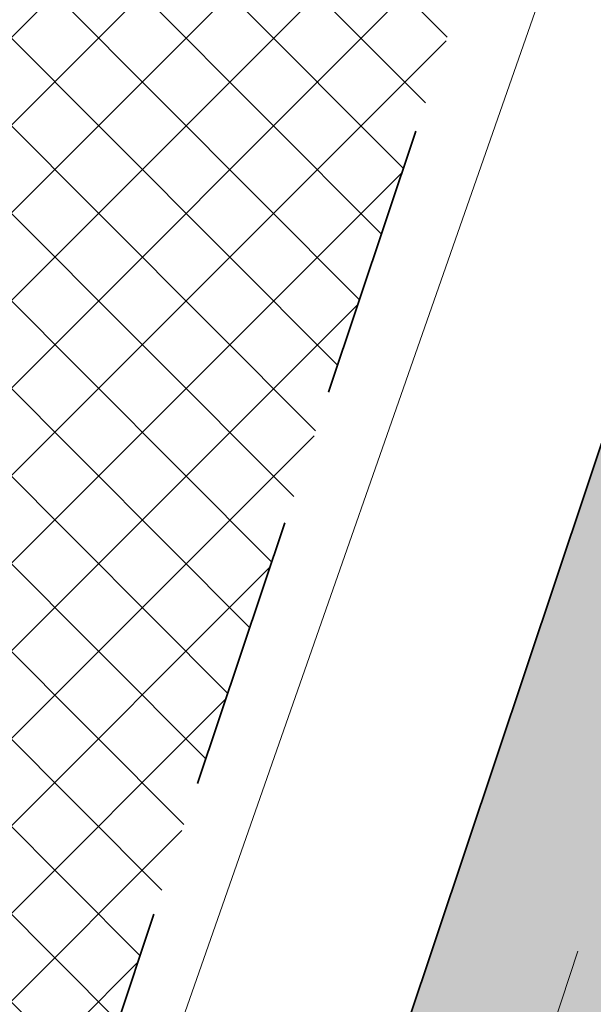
# Model space of a CAD drawing. Header units: metres. Extents: x 6599594 to 6600699, y 5687867 to 5691114.
# Tile 205 of 256: x 6599960.76 to 6599962.85, y 5688901.79 to 5688905.36. Entities that reach past the tile are written whole.
import ezdxf

# ---------------------------------------------------------------- set-up
doc = ezdxf.new("R2010")
doc.units = ezdxf.units.M
doc.header["$MEASUREMENT"] = 0
for name, pattern in [('1', [0]), ('BUG', [1.5, 1, -0.5]), ('L_0_06', [2, 1.5, -0.5])]:
    doc.linetypes.add(name, pattern=pattern)
for name, color, linetype, lineweight in [('_kolor chodnik', 50, '1', 5), ('_kolor jezdnia', 4, '1', 0), ('_kolor pobocze', 211, '1', 5), ('_kolor zjazdy kostka', 7, '1', 5), ('_kolor ścieżka @ 1', 10, '1', 0), ('_kraweznik', 7, 'CONTINUOUS', 35), ('_obrzeze', 10, 'BUG', 35), ('OT_Komunikacja', 7, 'CONTINUOUS', 0)]:
    doc.layers.add(name, color=color, linetype=linetype, lineweight=lineweight)
pattern_1 = [(45, (0, 0), (-0.1414213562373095, 0.1414213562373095), []), (135, (0, 0), (-0.1414213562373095, -0.1414213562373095), [])]

msp = doc.modelspace()

# ---------------------------------------------------------------- hatches: boundary and pattern name
at = {"layer": '_kolor chodnik'}
h = msp.add_hatch(dxfattribs=at)
h.set_pattern_fill('ANSI37', color=256, scale=1.6)
h.set_pattern_definition(pattern_1)
h.paths.add_polyline_path([(6599849.938171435, 5688542.085872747), (6599852.232147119, 5688548.938742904), (6599853.573135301, 5688548.489851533), (6599853.827082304, 5688549.248475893), (6599851.793849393, 5688549.929093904), (6599849.895278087, 5688548.982823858), (6599847.823506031, 5688542.793750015)])
edge = h.paths.add_edge_path()
edge.add_line((6600018.106075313, 5689087.454911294), (6600022.42781917, 5689091.229234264))
edge.add_line((6600022.42781917, 5689091.229234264), (6600020.233254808, 5689093.742094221))
edge.add_line((6600020.233254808, 5689093.742094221), (6600017.159471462, 5689091.057656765))
edge.add_arc((6600023.275194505, 5689085.385140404), 8.34143334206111, 137.1531558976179, 148.8016577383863)
edge.add_line((6600016.140105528, 5689089.706021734), (6600018.106075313, 5689087.454911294))
h.paths.add_polyline_path([(6600038.501784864, 5689187.59229436), (6600037.906968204, 5689187.700586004), (6600037.638296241, 5689186.224843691), (6600038.240083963, 5689186.115282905)])
h.paths.add_polyline_path([(6600069.098302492, 5689360.276020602), (6600068.321239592, 5689360.413462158), (6600068.064048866, 5689358.936495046), (6600068.836639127, 5689358.799546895)])
h.paths.add_polyline_path([(6600082.393785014, 5689362.950258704), (6600082.941124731, 5689366.103121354), (6600081.481377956, 5689366.361351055), (6600080.923159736, 5689363.210828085)])
h.paths.add_polyline_path([(6600074.022236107, 5689388.065861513), (6600072.983907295, 5689388.249860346), (6600072.723374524, 5689386.772538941), (6600073.760538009, 5689386.588865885)])
h.paths.add_polyline_path([(6600105.602402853, 5689486.45426531), (6600106.738797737, 5689489.760539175), (6600105.28818975, 5689490.281952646), (6600104.132785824, 5689486.965912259)])
h.paths.add_polyline_path([(6600132.519778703, 5689678.737346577), (6600131.636986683, 5689678.922259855), (6600131.330470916, 5689677.453953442), (6600132.212256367, 5689677.269208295)])
h.paths.add_polyline_path([(6600156.649397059, 5689798.7449027), (6600156.48800471, 5689797.95886096), (6600157.450195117, 5689797.757316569), (6600157.615023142, 5689798.542205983)])
h.paths.add_polyline_path([(6600189.055358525, 5689948.643107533), (6600187.902868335, 5689948.884512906), (6600187.600024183, 5689947.417400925), (6600188.748131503, 5689947.176379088)])
edge = h.paths.add_edge_path()
edge.add_line((6600204.459383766, 5690032.969035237), (6600204.153258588, 5690031.227801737))
edge.add_arc((6600202.328347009, 5690027.299936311), 4.331100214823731, 41.853001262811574, 65.08011546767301, ccw=False)
edge.add_arc((6600032.903931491, 5690051.979071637), 174.020003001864, 352.8070218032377, 353.495463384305)
edge.add_arc((6600202.372679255, 5690027.343587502), 5.999999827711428, 55.12102442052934, 69.64815978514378)
edge = h.paths.add_edge_path()
edge.add_line((6600205.046027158, 5690040.265402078), (6600204.972740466, 5690038.483452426))
edge.add_arc((6600203.986269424, 5690044.401803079), 5.999999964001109, 279.4630688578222, 294.9140560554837)
edge.add_line((6600206.513819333, 5690038.960158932), (6600206.607027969, 5690041.030672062))
edge.add_arc((6600203.986269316, 5690044.401803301), 4.270000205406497, 284.3702444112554, 307.86193139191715, ccw=False)
edge = h.paths.add_edge_path()
edge.add_arc((6600203.547470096, 5690044.558759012), 6.446878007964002, 324.43500910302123, 356.20133685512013, ccw=False)
edge.add_arc((6600203.986269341, 5690044.401803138), 6.000000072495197, 323.2169970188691, 357.4193489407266)
h.paths.add_polyline_path([(6600208.910055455, 5690121.713696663), (6600208.146285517, 5690121.748120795), (6600207.125602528, 5690121.794124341), (6600209.971605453, 5690121.665851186)])
edge = h.paths.add_edge_path()
edge.add_line((6600238.769818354, 5690481.648294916), (6600240.338176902, 5690490.87374652))
edge.add_line((6600240.338176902, 5690490.87374652), (6600241.251295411, 5690510.829461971))
edge.add_line((6600241.251295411, 5690510.829461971), (6600239.524022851, 5690510.928942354))
edge.add_line((6600239.524022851, 5690510.928942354), (6600238.633343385, 5690491.167757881))
edge.add_line((6600238.633343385, 5690491.167757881), (6600234.579716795, 5690467.661262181))
edge.add_line((6600234.579716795, 5690467.661262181), (6600234.449796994, 5690464.966873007))
edge.add_arc((6600242.443669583, 5690464.607462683), 8.001948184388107, 177.4256737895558, 268.2543056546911)
edge.add_line((6600242.199903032, 5690456.609228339), (6600242.216657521, 5690457.359274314))
edge.add_line((6600242.216657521, 5690457.359274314), (6600242.305257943, 5690458.836738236))
edge.add_arc((6600242.444504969, 5690464.607952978), 5.772894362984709, 177.0298084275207, 268.6178439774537, ccw=False)
edge.add_line((6600236.679365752, 5690464.907083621), (6600236.951876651, 5690470.95443634))
edge.add_line((6600236.951876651, 5690470.95443634), (6600238.15078669, 5690478.210832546))
edge.add_line((6600238.15078669, 5690478.210832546), (6600238.769818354, 5690481.648294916))
h.paths.add_polyline_path([(6600238.769818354, 5690481.648294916), (6600238.15078669, 5690478.210832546), (6600239.670056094, 5690477.930590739), (6600240.266710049, 5690481.376366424)])
edge = h.paths.add_edge_path()
edge.add_line((6600223.366500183, 5690460.339976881), (6600223.278629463, 5690457.997544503))
edge.add_arc((6600220.967166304, 5690465.656339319), 7.999999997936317, 286.7940807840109, 300.2738222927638)
edge.add_line((6600225.000231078, 5690458.747331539), (6600225.240084, 5690461.623695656))
edge.add_arc((6600221.105749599, 5690465.648640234), 5.76999998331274, 293.06724424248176, 315.7681070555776, ccw=False)
edge = h.paths.add_edge_path()
edge.add_arc((6600220.025145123, 5690444.676291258), 5.770000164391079, 37.996647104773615, 59.94382588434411, ccw=False)
edge.add_line((6600224.572175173, 5690448.22839199), (6600224.817793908, 5690451.081798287))
edge.add_arc((6600220.025145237, 5690444.676291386), 7.999999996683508, 53.19588653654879, 68.15166733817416)
edge.add_line((6600223.00235276, 5690452.101669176), (6600222.91504296, 5690449.670427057))
edge = h.paths.add_edge_path()
edge.add_arc((6600221.105749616, 5690465.648640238), 7.999999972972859, 328.0222308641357, 357.0132597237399)
edge.add_line((6600229.094882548, 5690465.23180147), (6600229.218816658, 5690467.593604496))
edge.add_line((6600229.218816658, 5690467.593604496), (6600228.218919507, 5690467.645774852))
edge.add_line((6600228.218919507, 5690467.645774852), (6600227.891778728, 5690461.411918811))
h.paths.add_polyline_path([(6600200.980142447, 5690012.236744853), (6600202.317278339, 5690011.956662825), (6600202.522293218, 5690012.935421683), (6600201.182321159, 5690013.216097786)])
h.paths.add_polyline_path([(6600196.457878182, 5689983.98337835), (6600195.202332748, 5689984.246370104), (6600194.899091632, 5689982.777335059), (6600196.150355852, 5689982.515240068)])
edge = h.paths.add_edge_path()
edge.add_line((6600112.305909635, 5689517.991018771), (6600112.691041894, 5689519.807934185))
edge.add_line((6600112.691041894, 5689519.807934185), (6600113.245521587, 5689522.423769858))
edge.add_line((6600113.245521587, 5689522.423769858), (6600111.553124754, 5689522.782507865))
edge.add_line((6600111.553124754, 5689522.782507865), (6600107.405864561, 5689503.21722655))
edge.add_line((6600107.405864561, 5689503.21722655), (6600099.494506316, 5689480.361667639))
edge.add_line((6600099.494506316, 5689480.361667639), (6600099.182814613, 5689478.891218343))
edge.add_arc((6600107.008997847, 5689477.232359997), 8.000059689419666, 168.0325629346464, 257.7529108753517)
edge.add_line((6600105.311960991, 5689469.414366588), (6600105.784990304, 5689471.593619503))
edge.add_arc((6600107.008927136, 5689477.232314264), 5.769999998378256, 168.0321375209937, 257.7533362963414, ccw=False)
edge.add_line((6600101.364343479, 5689478.42879883), (6600101.647245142, 5689479.76342708))
edge.add_line((6600101.647245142, 5689479.76342708), (6600104.132785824, 5689486.965912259))
edge.add_line((6600104.132785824, 5689486.965912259), (6600105.28818975, 5689490.281952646))
edge.add_line((6600105.28818975, 5689490.281952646), (6600108.240043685, 5689498.809726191))
edge.add_line((6600108.240043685, 5689498.809726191), (6600112.305909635, 5689517.991018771))
h.paths.add_polyline_path([(6600136.009573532, 5689645.499114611), (6600138.333647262, 5689645.012304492), (6600138.661671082, 5689646.578318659), (6600134.869459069, 5689647.372651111)])
at = {"layer": '_kolor jezdnia'}
h = msp.add_hatch(dxfattribs=at)
h.set_pattern_fill('ANSI37', color=4, scale=3.5)
h.set_pattern_definition([(45, (0, 0), (-0.3093592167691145, 0.3093592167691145), []), (135, (0, 0), (-0.3093592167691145, -0.3093592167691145), [])])
edge = h.paths.add_edge_path()
edge.add_line((6599833.066047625, 5688539.933393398), (6599850.649511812, 5688527.983462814))
edge.add_arc((6599857.337592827, 5688536.653968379), 10.95025544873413, 169.5012687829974, 232.3548431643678, ccw=False)
edge.add_arc((6599858.085851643, 5688536.618142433), 11.69295282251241, 162.2507788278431, 169.9967502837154, ccw=False)
edge.add_line((6599846.949484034, 5688540.182754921), (6599847.823506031, 5688542.793750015))
edge.add_line((6599847.823506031, 5688542.793750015), (6599849.895278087, 5688548.982823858))
edge.add_line((6599849.895278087, 5688548.982823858), (6599852.434748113, 5688556.56906746))
edge.add_line((6599852.434748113, 5688556.56906746), (6599928.48625871, 5688783.760284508))
edge.add_line((6599928.48625871, 5688783.760284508), (6599931.025728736, 5688791.34652811))
edge.add_line((6599931.025728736, 5688791.34652811), (6599996.657773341, 5688987.411326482))
edge.add_line((6599996.657773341, 5688987.411326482), (6599999.197243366, 5688994.997570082))
edge.add_line((6599999.197243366, 5688994.997570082), (6600021.930100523, 5689062.908193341))
edge.add_line((6600021.930100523, 5689062.908193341), (6600017.620224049, 5689067.371531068))
edge.add_line((6600017.620224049, 5689067.371531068), (6600016.714558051, 5689064.654078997))
edge.add_line((6600016.714558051, 5689064.654078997), (6600012.423620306, 5689051.835617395))
edge.add_line((6600012.423620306, 5689051.835617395), (6600009.884150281, 5689044.249373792))
edge.add_line((6600009.884150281, 5689044.249373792), (6599977.53516164, 5688947.612159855))
edge.add_line((6599977.53516164, 5688947.612159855), (6599974.995691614, 5688940.025916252))
edge.add_line((6599974.995691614, 5688940.025916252), (6599942.096912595, 5688841.746295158))
edge.add_line((6599942.096912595, 5688841.746295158), (6599939.557442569, 5688834.160051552))
edge.add_line((6599939.557442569, 5688834.160051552), (6599882.679288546, 5688664.246042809))
edge.add_line((6599882.679288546, 5688664.246042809), (6599880.139818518, 5688656.659799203))
edge.add_line((6599880.139818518, 5688656.659799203), (6599852.46454386, 5688573.984527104))
edge.add_line((6599852.46454386, 5688573.984527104), (6599842.470137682, 5688544.127903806))
edge.add_arc((6599835.706422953, 5688546.652910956), 7.219660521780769, 248.5480913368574, 339.52856074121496, ccw=False)
h.paths.add_polyline_path([(6600044.653202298, 5689172.271628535), (6600046.276244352, 5689181.431901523), (6600047.759199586, 5689189.801539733), (6600051.0603021, 5689208.432603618), (6600052.368792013, 5689215.817578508), (6600054.808584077, 5689229.587499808), (6600056.11707399, 5689236.972474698), (6600057.346666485, 5689243.912161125), (6600058.655146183, 5689251.297078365), (6600058.831439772, 5689252.292060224), (6600060.098987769, 5689259.445963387), (6600060.139929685, 5689259.677035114), (6600061.407468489, 5689266.830886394), (6600072.329030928, 5689328.470998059), (6600073.637511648, 5689335.855921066), (6600077.337304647, 5689356.73715072), (6600078.820259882, 5689365.106788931), (6600081.142794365, 5689378.214921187), (6600082.538516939, 5689386.092227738), (6600095.187867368, 5689457.483787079), (6600091.082877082, 5689465.8405575), (6600089.043088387, 5689454.328211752), (6600087.870641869, 5689447.711051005), (6600087.560133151, 5689445.958573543), (6600086.562151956, 5689440.326076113), (6600082.433200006, 5689417.022719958), (6600080.95024477, 5689408.65308175), (6600077.202698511, 5689387.502337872), (6600075.719743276, 5689379.132699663), (6600073.469199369, 5689366.430874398), (6600071.986244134, 5689358.061236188), (6600069.98686466, 5689346.776955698), (6600068.591142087, 5689338.899649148), (6600065.559290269, 5689321.78820693), (6600064.163567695, 5689313.910900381), (6600059.719426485, 5689288.828650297), (6600058.323703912, 5689280.951343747), (6600057.563846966, 5689276.662793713), (6600056.168124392, 5689268.785487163), (6600054.804920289, 5689261.091711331), (6600053.409197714, 5689253.21440478), (6600053.264817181, 5689252.399536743), (6600051.869094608, 5689244.522230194), (6600051.183555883, 5689240.653124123), (6600049.787833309, 5689232.775817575), (6600046.593849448, 5689214.749319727), (6600045.198126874, 5689206.872013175), (6600044.41754409, 5689202.466488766), (6600042.934588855, 5689194.096850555), (6600036.429952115, 5689157.38538759), (6600034.946996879, 5689149.01574938), (6600030.579776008, 5689124.367629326), (6600027.529365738, 5689107.151445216), (6600024.895072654, 5689094.014582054), (6600030.583685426, 5689094.264316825), (6600032.945013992, 5689106.191885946), (6600043.170247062, 5689163.901990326)])
edge = h.paths.add_edge_path()
edge.add_line((6600111.106812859, 5689535.144351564), (6600111.256844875, 5689535.85214863))
edge.add_line((6600111.256844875, 5689535.85214863), (6600112.915748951, 5689543.678261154))
edge.add_line((6600112.915748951, 5689543.678261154), (6600117.304772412, 5689564.384094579))
edge.add_line((6600117.304772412, 5689564.384094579), (6600119.067357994, 5689572.699339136))
edge.add_line((6600119.067357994, 5689572.699339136), (6600120.087667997, 5689577.512794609))
edge.add_line((6600120.087667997, 5689577.512794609), (6600121.642890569, 5689584.849775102))
edge.add_line((6600121.642890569, 5689584.849775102), (6600128.436769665, 5689616.900852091))
edge.add_line((6600128.436769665, 5689616.900852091), (6600129.991992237, 5689624.237832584))
edge.add_line((6600129.991992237, 5689624.237832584), (6600132.660554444, 5689636.827148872))
edge.add_line((6600132.660554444, 5689636.827148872), (6600133.208838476, 5689639.444704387))
edge.add_line((6600133.208838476, 5689639.444704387), (6600134.848957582, 5689647.274775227))
edge.add_line((6600134.848957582, 5689647.274775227), (6600138.97649476, 5689666.979995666))
edge.add_line((6600138.97649476, 5689666.979995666), (6600140.51410642, 5689674.320687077))
edge.add_line((6600140.51410642, 5689674.320687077), (6600145.209128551, 5689696.735129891))
edge.add_line((6600145.209128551, 5689696.735129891), (6600146.746740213, 5689704.075821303))
edge.add_line((6600146.746740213, 5689704.075821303), (6600151.462308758, 5689726.588354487))
edge.add_line((6600151.462308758, 5689726.588354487), (6600152.999920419, 5689733.929045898))
edge.add_line((6600152.999920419, 5689733.929045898), (6600155.244070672, 5689744.642813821))
edge.add_line((6600155.244070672, 5689744.642813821), (6600156.781682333, 5689751.983505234))
edge.add_line((6600156.781682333, 5689751.983505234), (6600161.635515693, 5689775.156126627))
edge.add_line((6600161.635515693, 5689775.156126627), (6600163.378142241, 5689783.475576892))
edge.add_line((6600163.378142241, 5689783.475576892), (6600163.850769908, 5689785.731942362))
edge.add_line((6600163.850769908, 5689785.731942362), (6600167.028500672, 5689800.902704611))
edge.add_line((6600167.028500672, 5689800.902704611), (6600179.49088801, 5689860.399222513))
edge.add_line((6600179.49088801, 5689860.399222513), (6600181.233514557, 5689868.718672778))
edge.add_line((6600181.233514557, 5689868.718672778), (6600181.84713393, 5689871.648144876))
edge.add_line((6600181.84713393, 5689871.648144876), (6600183.384745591, 5689878.988836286))
edge.add_line((6600183.384745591, 5689878.988836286), (6600184.935818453, 5689886.393792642))
edge.add_line((6600184.935818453, 5689886.393792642), (6600186.575937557, 5689894.223863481))
edge.add_line((6600186.575937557, 5689894.223863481), (6600194.05133812, 5689929.912074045))
edge.add_line((6600194.05133812, 5689929.912074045), (6600195.691457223, 5689937.742144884))
edge.add_line((6600195.691457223, 5689937.742144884), (6600202.915799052, 5689972.231779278))
edge.add_line((6600202.915799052, 5689972.231779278), (6600204.555918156, 5689980.061850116))
edge.add_line((6600204.555918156, 5689980.061850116), (6600206.062781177, 5689987.255744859))
edge.add_line((6600206.062781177, 5689987.255744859), (6600207.702900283, 5689995.085815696))
edge.add_line((6600207.702900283, 5689995.085815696), (6600210.232559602, 5690007.162628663))
edge.add_line((6600210.232559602, 5690007.162628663), (6600211.694938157, 5690014.144150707))
edge.add_arc((6600028.177652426, 5690052.584442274), 187.5000004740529, 348.1696294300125, 357.4195276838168)
edge.add_line((6600215.487522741, 5690044.142720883), (6600208.310270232, 5690026.480446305))
edge.add_arc((6600032.903933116, 5690051.97907145), 177.2500013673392, 348.1696294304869, 351.7289130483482, ccw=False)
edge.add_line((6600206.38894146, 5690015.640182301), (6600205.966941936, 5690013.625519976))
edge.add_line((6600205.966941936, 5690013.625519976), (6600204.326822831, 5690005.795449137))
edge.add_line((6600204.326822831, 5690005.795449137), (6600197.076961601, 5689971.183982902))
edge.add_line((6600197.076961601, 5689971.183982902), (6600195.334335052, 5689962.864532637))
edge.add_line((6600195.334335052, 5689962.864532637), (6600193.44722506, 5689953.855305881))
edge.add_line((6600193.44722506, 5689953.855305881), (6600191.909227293, 5689946.512771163))
edge.add_line((6600191.909227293, 5689946.512771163), (6600185.496844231, 5689915.899498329))
edge.add_line((6600185.496844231, 5689915.899498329), (6600183.856521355, 5689908.068454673))
edge.add_line((6600183.856521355, 5689908.068454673), (6600182.066605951, 5689899.523243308))
edge.add_line((6600182.066605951, 5689899.523243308), (6600180.32407057, 5689891.204228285))
edge.add_line((6600180.32407057, 5689891.204228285), (6600174.320344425, 5689862.541919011))
edge.add_line((6600174.320344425, 5689862.541919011), (6600172.577809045, 5689854.222903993))
edge.add_line((6600172.577809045, 5689854.222903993), (6600163.663810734, 5689811.666703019))
edge.add_line((6600163.663810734, 5689811.666703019), (6600162.023782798, 5689803.837067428))
edge.add_line((6600162.023782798, 5689803.837067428), (6600160.924220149, 5689798.587659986))
edge.add_line((6600160.924220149, 5689798.587659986), (6600159.279208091, 5689790.734229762))
edge.add_line((6600159.279208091, 5689790.734229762), (6600157.107250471, 5689780.365115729))
edge.add_line((6600157.107250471, 5689780.365115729), (6600155.462238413, 5689772.511685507))
edge.add_line((6600155.462238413, 5689772.511685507), (6600153.380318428, 5689762.572418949))
edge.add_line((6600153.380318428, 5689762.572418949), (6600151.735124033, 5689754.718118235))
edge.add_line((6600151.735124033, 5689754.718118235), (6600148.586504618, 5689739.686336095))
edge.add_line((6600148.586504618, 5689739.686336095), (6600146.885007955, 5689731.563243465))
edge.add_line((6600146.885007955, 5689731.563243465), (6600141.75088822, 5689707.052510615))
edge.add_line((6600141.75088822, 5689707.052510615), (6600140.110896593, 5689699.223048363))
edge.add_line((6600140.110896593, 5689699.223048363), (6600133.483561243, 5689667.583574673))
edge.add_line((6600133.483561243, 5689667.583574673), (6600131.860394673, 5689659.834436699))
edge.add_line((6600131.860394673, 5689659.834436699), (6600131.740984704, 5689659.26436315))
edge.add_line((6600131.740984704, 5689659.26436315), (6600130.117814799, 5689651.515209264))
edge.add_line((6600130.117814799, 5689651.515209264), (6600127.27873359, 5689637.961189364))
edge.add_line((6600127.27873359, 5689637.961189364), (6600126.924568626, 5689636.290366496))
edge.add_line((6600126.924568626, 5689636.290366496), (6600125.166244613, 5689627.995226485))
edge.add_line((6600125.166244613, 5689627.995226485), (6600118.009503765, 5689594.232298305))
edge.add_line((6600118.009503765, 5689594.232298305), (6600116.25117975, 5689585.937158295))
edge.add_line((6600116.25117975, 5689585.937158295), (6600113.665314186, 5689573.737975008))
edge.add_line((6600113.665314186, 5689573.737975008), (6600111.898534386, 5689565.402943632))
edge.add_line((6600111.898534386, 5689565.402943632), (6600104.889982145, 5689532.339115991))
edge.add_line((6600104.889982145, 5689532.339115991), (6600103.22663594, 5689524.492047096))
edge.add_line((6600103.22663594, 5689524.492047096), (6600096.623876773, 5689493.342605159))
edge.add_line((6600096.623876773, 5689493.342605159), (6600094.968986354, 5689485.535427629))
edge.add_line((6600094.968986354, 5689485.535427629), (6600094.300101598, 5689482.379870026))
edge.add_line((6600094.300101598, 5689482.379870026), (6600099.182814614, 5689478.891218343))
edge.add_line((6600099.182814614, 5689478.891218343), (6600099.494506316, 5689480.361667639))
edge.add_line((6600099.494506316, 5689480.361667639), (6600111.106812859, 5689535.144351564))
edge = h.paths.add_edge_path()
edge.add_arc((6600239.213891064, 5690851.400367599), 10.00000000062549, -2.8342403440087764, 76.13703556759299, ccw=False)
edge.add_line((6600249.201658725, 5690850.905901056), (6600249.082723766, 5690848.503524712))
edge.add_line((6600249.082723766, 5690848.503524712), (6600247.016487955, 5690806.767468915))
edge.add_line((6600247.016487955, 5690806.767468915), (6600246.092398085, 5690789.152178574))
edge.add_line((6600246.092398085, 5690789.152178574), (6600233.768116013, 5690572.015170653))
edge.add_line((6600233.768116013, 5690572.015170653), (6600228.959056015, 5690465.296202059))
edge.add_line((6600228.959056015, 5690465.296202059), (6600234.588724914, 5690465.017134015))
edge.add_line((6600234.588724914, 5690465.017134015), (6600239.262540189, 5690571.767576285))
edge.add_line((6600239.262540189, 5690571.767576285), (6600252.50503885, 5690806.400146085))
edge.add_line((6600252.50503885, 5690806.400146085), (6600254.569211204, 5690848.094521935))
edge.add_arc((6600262.559425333, 5690847.6989487), 7.999999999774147, 76.13703557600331, 177.1657596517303, ccw=False)
edge.add_line((6600264.476229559, 5690855.465921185), (6600241.609896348, 5690861.109083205))
edge = h.paths.add_edge_path()
edge.add_line((6600250.031475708, 5690451.625307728), (6600250.231741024, 5690455.772579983))
edge.add_line((6600250.231741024, 5690455.772579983), (6600246.257763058, 5690456.417303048))
edge.add_line((6600246.257763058, 5690456.417303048), (6600242.171761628, 5690456.61060902))
edge.add_arc((6600242.563100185, 5690464.586983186), 7.985968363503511, 176.9123644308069, 267.1911945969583, ccw=False)
edge.add_line((6600234.588724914, 5690465.017134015), (6600228.959056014, 5690465.296202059))
edge.add_arc((6600220.965133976, 5690465.657286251), 8.002072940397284, 267.8289300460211, 357.413716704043, ccw=False)
edge.add_line((6600220.661989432, 5690457.660957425), (6600212.406915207, 5690458.119572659))
edge.add_line((6600212.406915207, 5690458.119572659), (6600208.431872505, 5690457.817501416))
edge.add_line((6600208.431872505, 5690457.817501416), (6600208.233912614, 5690454.548331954))
edge.add_line((6600208.233912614, 5690454.548331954), (6600212.129565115, 5690453.127270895))
edge.add_line((6600212.129565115, 5690453.127270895), (6600218.640548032, 5690452.76554962))
edge.add_line((6600218.640548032, 5690452.76554962), (6600216.486747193, 5690452.885205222))
edge.add_line((6600216.486747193, 5690452.885205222), (6600220.468905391, 5690452.663974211))
edge.add_arc((6600220.025145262, 5690444.676291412), 7.99999997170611, -0.3386579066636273, 86.8201700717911, ccw=False)
edge.add_line((6600228.025005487, 5690444.629006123), (6600227.803602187, 5690439.649256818))
edge.add_line((6600227.803602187, 5690439.649256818), (6600226.885525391, 5690435.936828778))
edge.add_line((6600226.885525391, 5690435.936828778), (6600225.534849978, 5690405.967249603))
edge.add_line((6600225.534849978, 5690405.967249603), (6600226.115199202, 5690402.187514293))
edge.add_line((6600226.115199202, 5690402.187514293), (6600213.445139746, 5690121.008786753))
edge.add_line((6600213.445139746, 5690121.008786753), (6600213.352800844, 5690118.960058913))
edge.add_line((6600213.352800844, 5690118.960058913), (6600209.980184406, 5690044.131649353))
edge.add_arc((6600203.98626942, 5690044.401803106), 5.999999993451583, 257.4162346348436, 357.41934921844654, ccw=False)
edge.add_line((6600202.679069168, 5690038.545931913), (6600201.589735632, 5690033.666039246))
edge.add_line((6600201.589735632, 5690033.666039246), (6600203.67987942, 5690033.199458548))
edge.add_arc((6600202.372679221, 5690027.343587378), 5.999999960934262, -8.27108729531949, 77.41623506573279, ccw=False)
edge.add_line((6600208.310270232, 5690026.480446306), (6600215.487522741, 5690044.142720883))
edge.add_line((6600215.487522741, 5690044.142720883), (6600216.199687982, 5690059.9446614))
edge.add_line((6600216.199687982, 5690059.9446614), (6600216.537356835, 5690067.437056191))
edge.add_line((6600216.537356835, 5690067.437056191), (6600223.893528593, 5690230.66011469))
edge.add_line((6600223.893528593, 5690230.66011469), (6600224.231197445, 5690238.152509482))
edge.add_line((6600224.231197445, 5690238.152509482), (6600233.507835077, 5690443.987992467))
edge.add_arc((6600241.499722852, 5690443.627812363), 7.999999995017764, 87.29208981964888, 177.4195277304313, ccw=False)
edge.add_line((6600241.877677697, 5690451.618879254), (6600246.021541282, 5690451.422886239))
edge.add_line((6600246.021541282, 5690451.422886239), (6600246.427694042, 5690451.44338883))
edge.add_line((6600246.427694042, 5690451.44338883), (6600246.79397003, 5690451.461878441))
edge.add_line((6600246.79397003, 5690451.461878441), (6600250.031475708, 5690451.625307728))
edge = h.paths.add_edge_path()
edge.add_line((6600007.33756506, 5689086.20374581), (6600006.980466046, 5689080.740822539))
edge.add_line((6600006.980466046, 5689080.740822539), (6600007.229745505, 5689080.720859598))
edge.add_line((6600007.229745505, 5689080.720859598), (6600008.093335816, 5689080.601653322))
edge.add_line((6600008.093335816, 5689080.601653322), (6600008.702681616, 5689080.53831051))
edge.add_arc((6600008.140193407, 5689070.554142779), 9.999999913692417, -18.557800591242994, 86.77547804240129, ccw=False)
edge.add_line((6600017.620224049, 5689067.371531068), (6600021.930100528, 5689062.908193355))
edge.add_arc((6599734.83819726, 5689159.011261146), 302.7499967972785, 341.4922000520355, 343.8640860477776)
edge.add_arc((6600034.895369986, 5689072.315877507), 9.581213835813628, 98.63328270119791, 164.5273290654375, ccw=False)
edge.add_line((6600033.457137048, 5689081.788529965), (6600033.832640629, 5689081.798737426))
edge.add_line((6600033.832640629, 5689081.798737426), (6600034.422462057, 5689082.05700874))
edge.add_line((6600034.422462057, 5689082.05700874), (6600036.833623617, 5689082.139040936))
edge.add_line((6600036.833623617, 5689082.139040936), (6600036.730225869, 5689087.148851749))
edge.add_line((6600036.730225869, 5689087.148851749), (6600036.579860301, 5689087.134303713))
edge.add_arc((6600036.479565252, 5689093.136286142), 6.002820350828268, 169.1687651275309, 270.9573417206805, ccw=False)
edge.add_line((6600030.583685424, 5689094.264316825), (6600024.895072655, 5689094.014582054))
edge.add_arc((6600015.200558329, 5689096.162123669), 9.929528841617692, 271.0943432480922, 347.5094668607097, ccw=False)
edge.add_arc((6600014.909438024, 5689089.646776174), 3.446070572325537, 264.4236009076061, 278.0194998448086, ccw=False)
edge.add_line((6600014.574573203, 5689086.217014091), (6600014.299554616, 5689086.232508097))
edge.add_line((6600014.299554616, 5689086.232508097), (6600010.474232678, 5689086.448019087))
edge.add_line((6600010.474232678, 5689086.448019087), (6600007.33756506, 5689086.20374581))
edge = h.paths.add_edge_path()
edge.add_line((6600105.490725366, 5689463.953528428), (6600106.927559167, 5689464.047234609))
edge.add_line((6600106.927559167, 5689464.047234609), (6600107.835, 5689468.66))
edge.add_line((6600107.835, 5689468.66), (6600105.311960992, 5689469.414366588))
edge.add_arc((6600107.008997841, 5689477.232359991), 8.000059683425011, 168.0325628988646, 257.75291091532, ccw=False)
edge.add_line((6600099.182814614, 5689478.891218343), (6600094.300101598, 5689482.379870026))
edge.add_arc((6600586.245114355, 5689378.104238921), 502.8750369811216, 168.032376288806, 169.9522165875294)
edge.add_line((6600091.082877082, 5689465.8405575), (6600095.187867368, 5689457.483787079))
edge.add_arc((6600103.065173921, 5689456.088064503), 8.000000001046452, 77.7533362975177, 169.9524553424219, ccw=False)
edge.add_line((6600104.762140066, 5689463.906012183), (6600105.490725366, 5689463.953528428))
at = {"layer": '_kolor pobocze'}
h = msp.add_hatch(dxfattribs=at)
h.set_pattern_fill('ANSI37', color=256, scale=1.6)
h.set_pattern_definition(pattern_1)
edge = h.paths.add_edge_path()
edge.add_line((6600035.926965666, 5689101.569442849), (6600036.046865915, 5689102.311543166))
edge.add_arc((6600058.171848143, 5689233.778275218), 133.3154772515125, 259.4578941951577, 260.4470163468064, ccw=False)
edge.add_line((6600033.780707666, 5689102.713067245), (6600032.142559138, 5689101.847662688))
edge.add_arc((6599734.838175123, 5689159.011266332), 302.7500195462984, 347.6801154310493, 349.11639019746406, ccw=False)
edge.add_arc((6600036.478170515, 5689093.133441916), 6.000000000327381, 167.68011541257, 271.5571101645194)
edge.add_line((6600036.64121064, 5689087.1356575), (6600036.730491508, 5689087.137804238))
edge.add_line((6600036.730491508, 5689087.137804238), (6600036.712463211, 5689087.887583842))
edge.add_line((6600036.712463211, 5689087.887583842), (6600036.559840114, 5689087.884077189))
edge.add_arc((6600036.482532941, 5689093.14290691), 5.259397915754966, 170.6455005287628, 270.8422131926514, ccw=False)
edge.add_arc((6600545.796425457, 5688991.216220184), 524.6691769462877, 167.9170060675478, 168.7028219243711, ccw=False)
edge.add_line((6600032.751078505, 5689101.044345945), (6600034.011432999, 5689101.917298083))
edge.add_line((6600034.011432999, 5689101.917298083), (6600035.926965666, 5689101.569442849))
edge = h.paths.add_edge_path()
edge.add_line((6600002.828843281, 5688994.032881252), (6600003.066918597, 5688994.74409159))
edge.add_line((6600003.066918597, 5688994.74409159), (6600001.227880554, 5688995.359703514))
edge.add_line((6600001.227880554, 5688995.359703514), (6600000.55876659, 5688996.702196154))
edge.add_line((6600000.55876659, 5688996.702196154), (6600022.641310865, 5689062.67011804))
edge.add_arc((6599734.838193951, 5689159.011262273), 303.5000002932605, 341.4922000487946, 343.8640860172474)
edge.add_arc((6600035.267451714, 5689072.092773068), 9.250000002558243, 91.55711016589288, 163.8640860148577, ccw=False)
edge.add_line((6600035.016098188, 5689081.339357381), (6600036.868703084, 5689081.389717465))
edge.add_line((6600036.868703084, 5689081.389717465), (6600036.850674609, 5689082.139504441))
edge.add_line((6600036.850674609, 5689082.139504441), (6600034.99571817, 5689082.089080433))
edge.add_arc((6600035.267451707, 5689072.092773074), 9.999999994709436, 91.55711014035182, 163.8640860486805)
edge.add_arc((6599734.838192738, 5689159.011262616), 302.7500015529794, 341.4922000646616, 343.8640860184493, ccw=False)
edge.add_line((6600021.930100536, 5689062.908193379), (6599999.748942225, 5688996.645678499))
edge.add_line((6599999.748942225, 5688996.645678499), (6600000.695212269, 5688994.747107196))
edge.add_line((6600000.695212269, 5688994.747107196), (6600002.828843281, 5688994.032881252))
h.paths.add_polyline_path([(6599971.7492186, 5688907.297112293), (6599971.084233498, 5688908.631320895), (6599997.822068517, 5688988.526766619), (6599999.164561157, 5688989.195880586), (6600001.003599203, 5688988.580268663), (6600001.241674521, 5688989.291479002), (6599999.108043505, 5688990.005704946), (6599997.209472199, 5688989.059434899), (6599970.270280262, 5688908.583087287), (6599971.216550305, 5688906.684515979), (6599973.350181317, 5688905.970290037), (6599973.588256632, 5688906.681500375)])
h.paths.add_polyline_path([(6599932.504667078, 5688790.060553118), (6599931.835553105, 5688791.403045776), (6599968.343406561, 5688900.4641754), (6599969.685899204, 5688901.133289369), (6599971.524937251, 5688900.517677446), (6599971.763012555, 5688901.228887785), (6599969.629381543, 5688901.94311373), (6599967.730810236, 5688900.996843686), (6599931.025728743, 5688791.34652811), (6599931.971998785, 5688789.447956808), (6599934.105629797, 5688788.73373086), (6599934.343705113, 5688789.4449412)])
at = {"layer": '_kolor zjazdy kostka'}
h = msp.add_hatch(dxfattribs=at)
h.set_pattern_fill('ANSI37', color=256, scale=1.6)
h.set_pattern_definition(pattern_1)
h.paths.add_polyline_path([(6600244.137440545, 5690813.934732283), (6600242.369522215, 5690814.022127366), (6600242.097568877, 5690808.528921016), (6600243.865482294, 5690808.441426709)])
h.paths.add_polyline_path([(6600247.012128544, 5690806.679412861), (6600247.442736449, 5690815.377295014), (6600247.393289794, 5690814.378518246), (6600247.113277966, 5690808.722537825)])
h.paths.add_polyline_path([(6600242.297085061, 5690788.088808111), (6600240.958726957, 5690788.155683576), (6600240.648818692, 5690782.664569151), (6600241.987258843, 5690782.599147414)])
h.paths.add_polyline_path([(6600245.558275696, 5690780.919298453), (6600246.037231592, 5690789.405686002), (6600244.985820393, 5690788.453468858), (6600244.612601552, 5690781.981345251)])
h.paths.add_polyline_path([(6600241.348405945, 5690723.711515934), (6600242.272017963, 5690722.691689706), (6600242.749709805, 5690731.155680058), (6600241.698138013, 5690730.203317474), (6600241.472690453, 5690726.27550499)])
h.paths.add_polyline_path([(6600225.772794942, 5690394.589141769), (6600224.731429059, 5690393.637598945), (6600224.461246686, 5690387.644646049), (6600225.412923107, 5690386.603142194)])
h.paths.add_polyline_path([(6600223.012390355, 5690333.280720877), (6600223.372595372, 5690341.272607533), (6600222.32835346, 5690340.318436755), (6600222.058239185, 5690334.324941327)])
h.paths.add_polyline_path([(6600215.496388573, 5690166.390602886), (6600215.856593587, 5690174.382489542), (6600214.812834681, 5690173.428760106), (6600214.542018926, 5690167.435062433)])
h.paths.add_polyline_path([(6600212.446537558, 5690121.053392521), (6600213.399499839, 5690120.010473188), (6600213.788744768, 5690128.503024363), (6600212.745135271, 5690127.54943145)])
h.paths.add_polyline_path([(6600209.977420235, 5690121.665589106), (6600210.225142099, 5690127.162117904), (6600207.346107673, 5690127.291879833), (6600207.119593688, 5690121.794395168)])
h.paths.add_polyline_path([(6600207.950178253, 5690070.725854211), (6600204.880846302, 5690070.828947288), (6600204.643784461, 5690065.333808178), (6600207.702521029, 5690065.204598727)])
h.paths.add_polyline_path([(6600200.981479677, 5690012.236464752), (6600199.969248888, 5690007.339980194), (6600201.282587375, 5690007.064882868), (6600202.31726072, 5690011.956666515)])
h.paths.add_polyline_path([(6600193.613960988, 5689970.406358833), (6600192.398010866, 5689970.660657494), (6600191.286205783, 5689965.274578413), (6600192.486379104, 5689965.023185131)])
h.paths.add_polyline_path([(6600189.061271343, 5689948.671423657), (6600189.98413328, 5689953.050774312), (6600188.818902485, 5689953.32186217), (6600187.908781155, 5689948.91282903)])
h.paths.add_polyline_path([(6600180.976201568, 5689915.317449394), (6600179.952861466, 5689910.421322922), (6600181.008474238, 5689910.200199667), (6600182.033843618, 5689915.09540201)])
h.paths.add_polyline_path([(6600176.508279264, 5689893.538690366), (6600177.476023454, 5689893.335973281), (6600178.603605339, 5689898.719146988), (6600177.636002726, 5689898.922290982)])
h.paths.add_polyline_path([(6600179.28182965, 5689859.401159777), (6600180.522246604, 5689860.211927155), (6600181.057490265, 5689860.561775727), (6600183.598022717, 5689860.029600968), (6600184.726606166, 5689865.412570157), (6600182.186324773, 5689865.943033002), (6600181.604764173, 5689866.832779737), (6600181.024456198, 5689867.720610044)])
h.paths.add_polyline_path([(6600160.200810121, 5689810.862606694), (6600159.232772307, 5689811.065842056), (6600158.207991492, 5689806.171529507), (6600159.175735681, 5689805.968812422)])
h.paths.add_polyline_path([(6600156.49391753, 5689797.987177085), (6600155.463416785, 5689793.068691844), (6600156.431160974, 5689792.865974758), (6600157.461419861, 5689797.784520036)])
edge = h.paths.add_edge_path()
edge.add_arc((6600173.111981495, 5689800.679690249), 5.999999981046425, 204.673115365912, 239.5411154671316, ccw=False)
edge.add_arc((6600173.162096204, 5689800.685330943), 6.047914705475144, 168.3203586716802, 204.5234866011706, ccw=False)
edge.add_line((6600167.239404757, 5689801.9096668), (6600163.651667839, 5689784.781499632))
edge.add_arc((6600169.524220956, 5689783.551410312), 5.999999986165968, 139.2146049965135, 168.1696294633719, ccw=False)
edge.add_arc((6600169.524220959, 5689783.551410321), 5.999999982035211, 96.80962310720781, 139.2146050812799, ccw=False)
edge.add_line((6600168.812796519, 5689789.509083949), (6600170.070461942, 5689795.507731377))
h.paths.add_polyline_path([(6600163.526364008, 5689776.866746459), (6600166.051243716, 5689776.337874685), (6600167.179826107, 5689781.720838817), (6600164.653945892, 5689782.249920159), (6600163.941148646, 5689783.340449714), (6600163.493329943, 5689784.025580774), (6600161.750703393, 5689775.706130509), (6600162.438017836, 5689776.155376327)])
h.paths.add_polyline_path([(6600152.614191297, 5689774.643430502), (6600153.639138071, 5689779.536616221), (6600152.646757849, 5689779.744928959), (6600151.646447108, 5689774.846147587)])
h.paths.add_polyline_path([(6600150.121074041, 5689767.466820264), (6600148.177624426, 5689758.16795459), (6600149.115997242, 5689757.971390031), (6600151.066362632, 5689767.268392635)])
h.paths.add_polyline_path([(6600142.970741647, 5689739.332500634), (6600141.888449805, 5689734.142420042), (6600144.036614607, 5689733.695518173), (6600145.123068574, 5689738.882330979)])
h.paths.add_polyline_path([(6600136.256357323, 5689701.052153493), (6600137.154085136, 5689700.864096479), (6600138.287960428, 5689706.274871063), (6600137.386492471, 5689706.464182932)])
h.paths.add_polyline_path([(6600130.081494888, 5689667.099389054), (6600129.212847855, 5689667.281639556), (6600128.083282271, 5689661.898895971), (6600128.953953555, 5689661.716447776)])
h.paths.add_polyline_path([(6600128.397394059, 5689659.030340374), (6600127.554144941, 5689659.207226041), (6600126.49340855, 5689653.810049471), (6600127.269860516, 5689653.647397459)])
h.paths.add_polyline_path([(6600134.990411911, 5689640.633636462), (6600137.30714639, 5689640.148363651), (6600138.339560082, 5689645.040620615), (6600136.015486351, 5689645.500958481), (6600135.435178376, 5689646.388788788), (6600134.8548704, 5689647.276619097), (6600133.214751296, 5689639.446548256), (6600134.102581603, 5689640.026856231)])
h.paths.add_polyline_path([(6600122.164164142, 5689634.294831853), (6600121.024067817, 5689628.914244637), (6600122.015114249, 5689628.705875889), (6600123.155614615, 5689634.086346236)])
h.paths.add_polyline_path([(6600114.54207576, 5689593.450769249), (6600113.493359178, 5689593.398339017), (6600112.364315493, 5689588.045694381), (6600113.29076438, 5689587.54753241)])
h.paths.add_polyline_path([(6600110.194543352, 5689572.941097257), (6600109.20781945, 5689573.148880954), (6600108.067717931, 5689567.768269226), (6600109.05014319, 5689567.535215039)])
h.paths.add_polyline_path([(6600119.083213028, 5689565.540446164), (6600119.089125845, 5689565.542290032), (6600121.462438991, 5689565.065690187), (6600122.598093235, 5689570.447168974), (6600120.229622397, 5689570.949214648), (6600119.651446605, 5689571.8119627), (6600119.073270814, 5689572.727655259), (6600117.310757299, 5689564.412754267)])
h.paths.add_polyline_path([(6600101.698666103, 5689532.937884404), (6600100.730666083, 5689533.141679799), (6600099.694214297, 5689528.250234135), (6600100.669121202, 5689528.045267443)])
h.paths.add_polyline_path([(6600094.064021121, 5689496.827028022), (6600093.080194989, 5689497.033910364), (6600092.036590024, 5689492.143967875), (6600093.038865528, 5689491.933250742)])
h.paths.add_polyline_path([(6600083.709836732, 5689453.74980843), (6600082.738586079, 5689448.336231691), (6600084.647281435, 5689448.027407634), (6600085.606840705, 5689453.416583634)])
h.paths.add_polyline_path([(6600084.434394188, 5689446.82589514), (6600083.348896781, 5689447.018140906), (6600082.567374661, 5689442.58660872), (6600083.649300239, 5689442.394910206)])
h.paths.add_polyline_path([(6600078.04194071, 5689410.721110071), (6600078.996952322, 5689416.137564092), (6600078.054833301, 5689416.304853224), (6600077.111232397, 5689410.886043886)])
h.paths.add_polyline_path([(6600072.911565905, 5689386.768652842), (6600071.960466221, 5689381.312635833), (6600072.800073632, 5689381.16322159), (6600073.766450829, 5689386.590709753)])
h.paths.add_polyline_path([(6600082.887400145, 5689379.432062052), (6600085.278102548, 5689379.03494316), (6600086.160383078, 5689383.956496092), (6600083.759726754, 5689384.355378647), (6600083.152078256, 5689385.224725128), (6600082.544429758, 5689386.094071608), (6600081.148707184, 5689378.216765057), (6600082.018053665, 5689378.824413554)])
h.paths.add_polyline_path([(6600080.731401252, 5689363.247695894), (6600080.041469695, 5689363.369939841), (6600079.433821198, 5689364.239286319), (6600078.8261727, 5689365.1086328), (6600077.343217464, 5689356.73899459), (6600078.212563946, 5689357.346643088), (6600079.081910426, 5689357.954291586), (6600081.429189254, 5689357.564866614), (6600082.388748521, 5689362.980514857)])
h.paths.add_polyline_path([(6600069.104215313, 5689360.304336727), (6600070.063917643, 5689365.720487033), (6600069.2708267, 5689365.861009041), (6600068.327152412, 5689360.441778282)])
h.paths.add_polyline_path([(6600066.550616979, 5689345.891799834), (6600065.546169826, 5689346.069805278), (6600064.677796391, 5689341.145792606), (6600065.678290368, 5689340.968483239)])
h.paths.add_polyline_path([(6600061.138656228, 5689321.077501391), (6600060.270282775, 5689316.15348863), (6600061.250715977, 5689315.979734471), (6600062.127590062, 5689320.902245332)])
h.paths.add_polyline_path([(6600055.325252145, 5689288.11325564), (6600054.456878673, 5689283.189242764), (6600055.410852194, 5689283.020177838), (6600056.283178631, 5689287.917022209)])
h.paths.add_polyline_path([(6600048.045675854, 5689182.819289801), (6600050.371939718, 5689182.407116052), (6600051.31444535, 5689187.67761207), (6600048.980409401, 5689188.064690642), (6600048.372760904, 5689188.934037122), (6600047.765112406, 5689189.803383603), (6600046.306982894, 5689181.603992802), (6600046.972918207, 5689182.069462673)])
h.paths.add_polyline_path([(6600040.943690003, 5689201.374141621), (6600039.339175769, 5689201.66987967), (6600038.429882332, 5689196.244216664), (6600039.984130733, 5689195.958493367)])
h.paths.add_polyline_path([(6600032.993704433, 5689156.473759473), (6600032.278185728, 5689156.600537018), (6600031.299242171, 5689151.188930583), (6600032.034145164, 5689151.058111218)])
h.paths.add_polyline_path([(6600026.309179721, 5689123.603833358), (6600025.417362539, 5689118.683970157), (6600026.271201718, 5689118.532684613), (6600027.143528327, 5689123.456001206)])
h.paths.add_polyline_path([(6600013.302986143, 5689054.462576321), (6600015.842456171, 5689062.048819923), (6600014.576741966, 5689061.417973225), (6600012.672139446, 5689055.728290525)])
h.paths.add_polyline_path([(6599974.547216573, 5688938.686171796), (6599977.086686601, 5688946.272415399), (6599975.820972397, 5688945.641568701), (6599973.916369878, 5688939.951886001)])
h.paths.add_polyline_path([(6599942.102825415, 5688841.748139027), (6599940.837111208, 5688841.117292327), (6599938.932508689, 5688835.427609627), (6599939.563355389, 5688834.161895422)])
h.paths.add_polyline_path([(6599882.685201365, 5688664.247886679), (6599881.419487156, 5688663.617039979), (6599879.514884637, 5688657.927357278), (6599880.145731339, 5688656.661643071)])
h.paths.add_polyline_path([(6599851.799762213, 5688549.930937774), (6599853.832995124, 5688549.250319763), (6599855.42016389, 5688553.991722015), (6599853.386930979, 5688554.672340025), (6599852.913795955, 5688555.621625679), (6599852.440660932, 5688556.570911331), (6599849.901190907, 5688548.984667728)])
h.paths.add_polyline_path([(6600233.581687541, 5690586.458647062), (6600234.520016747, 5690585.337735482), (6600234.976631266, 5690593.428266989), (6600233.922640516, 5690592.499827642)])
h.paths.add_polyline_path([(6600231.72837122, 5690526.750719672), (6600230.676277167, 5690525.793817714), (6600230.420013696, 5690519.782861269), (6600231.363586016, 5690518.655686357)])
h.paths.add_polyline_path([(6600237.577122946, 5690639.505119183), (6600236.516490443, 5690638.540451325), (6600236.176926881, 5690632.541599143), (6600237.1204992, 5690631.41442423)])
h.paths.add_polyline_path([(6600238.927801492, 5690681.139540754), (6600239.8637879, 5690680.021427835), (6600240.320411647, 5690688.112122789), (6600239.268317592, 5690687.155220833)])
h.paths.add_polyline_path([(6600218.12228406, 5690224.814875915), (6600217.079933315, 5690223.86243318), (6600216.809648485, 5690217.865326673), (6600217.762143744, 5690216.822918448)])
h.paths.add_polyline_path([(6600219.363739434, 5690274.535639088), (6600220.31588625, 5690273.493612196), (6600220.675810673, 5690281.480778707), (6600219.633750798, 5690280.528598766)])
h.paths.add_polyline_path([(6600168.759867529, 5689856.554734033), (6600169.729143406, 5689856.3516961), (6600170.857343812, 5689861.737822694), (6600169.889741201, 5689861.940966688)])
h.paths.add_polyline_path([(6600168.841833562, 5689852.115601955), (6600167.871405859, 5689852.319339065), (6600166.844894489, 5689847.425845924), (6600167.816759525, 5689847.221809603)])
at = {"layer": '_kolor ścieżka @ 1'}
h = msp.add_hatch(dxfattribs=at)
h.set_pattern_fill('ANSI37', color=10, scale=1.8)
h.set_pattern_definition([(45, (0, 0), (-0.1590990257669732, 0.1590990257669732), []), (135, (0, 0), (-0.1590990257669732, -0.1590990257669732), [])])
edge = h.paths.add_edge_path()
edge.add_line((6599877.145262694, 5688659.244027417), (6599854.614951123, 5688591.938475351))
edge.add_line((6599854.614951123, 5688591.938475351), (6599854.214414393, 5688589.387325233))
edge.add_line((6599854.214414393, 5688589.387325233), (6599839.435327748, 5688545.233719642))
edge.add_arc((6599834.523035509, 5688547.748213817), 5.518450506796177, 246.51508714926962, 332.8930934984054, ccw=False)
edge.add_line((6599832.323891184, 5688542.686883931), (6599836.925902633, 5688539.594394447))
edge.add_arc((6599835.881373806, 5688546.52869976), 7.012533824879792, 278.5661808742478, 339.9794081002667)
edge.add_line((6599842.470137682, 5688544.127903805), (6599857.359687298, 5688588.607952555))
edge.add_line((6599857.359687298, 5688588.607952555), (6599857.303782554, 5688591.591210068))
edge.add_line((6599857.303782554, 5688591.591210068), (6599879.508971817, 5688657.925513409))
edge.add_line((6599879.508971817, 5688657.925513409), (6599879.193548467, 5688658.558370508))
edge.add_line((6599879.193548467, 5688658.558370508), (6599877.145262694, 5688659.244027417))
h.paths.add_polyline_path([(6599879.193548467, 5688658.558370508), (6599879.508971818, 5688657.925513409), (6599881.413574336, 5688663.615196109), (6599880.780717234, 5688663.299772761), (6599878.732431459, 5688663.985429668), (6599877.145262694, 5688659.244027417)])
h.paths.add_polyline_path([(6599938.92659587, 5688835.425765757), (6599938.611172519, 5688836.058622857), (6599936.562886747, 5688836.744279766), (6599878.732431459, 5688663.985429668), (6599880.780717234, 5688663.299772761), (6599881.413574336, 5688663.615196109)])
h.paths.add_polyline_path([(6599974.364844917, 5688941.291630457), (6599974.049421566, 5688941.924487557), (6599972.001135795, 5688942.610144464), (6599936.562886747, 5688836.744279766), (6599938.611172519, 5688836.058622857), (6599938.92659587, 5688835.425765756)])
h.paths.add_polyline_path([(6599974.049421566, 5688941.924487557), (6599974.364844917, 5688941.291630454), (6600009.253303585, 5689045.515087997), (6600008.937880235, 5689046.147945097), (6600006.889594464, 5689046.833602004), (6599972.001135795, 5688942.610144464)])
h.paths.add_polyline_path([(6600008.937880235, 5689046.147945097), (6600009.253303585, 5689045.515087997), (6600011.157906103, 5689051.204770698), (6600010.525049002, 5689050.889347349), (6600008.476763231, 5689051.575004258), (6600006.889594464, 5689046.833602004)])
edge = h.paths.add_edge_path()
edge.add_arc((6599858.085851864, 5688536.618142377), 11.69295304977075, 162.2507788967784, 169.9967501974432)
edge.add_line((6599846.570656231, 5688538.649255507), (6599849.824991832, 5688528.706403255))
edge.add_line((6599849.824991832, 5688528.706403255), (6599853.13552, 5688528.731057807))
edge.add_line((6599853.13552, 5688528.731057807), (6599849.868997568, 5688538.728963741))
edge.add_line((6599849.868997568, 5688538.728963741), (6599850.886451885, 5688541.768438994))
edge.add_line((6599850.886451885, 5688541.768438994), (6599849.938171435, 5688542.085872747))
edge.add_line((6599849.938171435, 5688542.085872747), (6599847.823506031, 5688542.793750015))
edge.add_line((6599847.823506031, 5688542.793750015), (6599846.949484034, 5688540.182754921))
edge = h.paths.add_edge_path()
edge.add_arc((6600008.743460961, 5689068.123037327), 7.659999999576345, 341.4922000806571, 372.1491631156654)
edge.add_line((6600016.231900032, 5689069.735141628), (6600014.371922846, 5689078.374983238))
edge.add_arc((6600008.140193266, 5689070.554142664), 10.00000004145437, 51.45178747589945, 78.26461791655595)
edge.add_line((6600010.174112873, 5689080.345116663), (6600010.018184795, 5689077.57739322))
edge.add_arc((6600009.814745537, 5689075.098871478), 2.486856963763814, 14.594442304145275, 85.30763078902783, ccw=False)
edge.add_line((6600012.221360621, 5689075.725498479), (6600013.747330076, 5689068.63716722))
edge.add_line((6600013.747330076, 5689068.63716722), (6600013.596857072, 5689066.921144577))
edge.add_line((6600013.596857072, 5689066.921144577), (6600008.476763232, 5689051.575004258))
edge.add_line((6600008.476763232, 5689051.575004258), (6600010.525049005, 5689050.889347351))
edge.add_line((6600010.525049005, 5689050.889347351), (6600011.157906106, 5689051.204770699))
edge.add_line((6600011.157906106, 5689051.204770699), (6600016.007289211, 5689065.69149478))

# ---------------------------------------------------------------- linework, layer by layer
at = {"layer": '_kraweznik'}
msp.add_line((6600016.714558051, 5689064.654078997), (6599842.470137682, 5688544.127903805), dxfattribs=at)
at = {"layer": '_obrzeze'}
msp.add_line((6600016.007289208, 5689065.691494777), (6599857.303782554, 5688591.591210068), dxfattribs=at)
at = {"layer": 'OT_Komunikacja', "linetype": 'L_0_06', "flags": 128}
msp.add_lwpolyline([(6599830.381, 5688541.518), (6599832.43, 5688540.17), (6599834.032999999, 5688539.808999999), (6599835.899000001, 5688539.769), (6599838.229, 5688540.283), (6599839.801, 5688541.378), (6599840.957000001, 5688542.641999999), (6599841.946, 5688544.233), (6599842.981, 5688546.463000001), (6599844.54, 5688549.766), (6599847.802, 5688558.673999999), (6599859.215999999, 5688593.004), (6599869.316, 5688623.313), (6599880.054, 5688655.461), (6599887.112, 5688676.928000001), (6599898.514, 5688710.594), (6599908.271, 5688739.608), (6599919.396, 5688772.84), (6599928.325, 5688799.898), (6599938.810999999, 5688831.006), (6599950.421, 5688865.375999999), (6599958.497000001, 5688888.960999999), (6599970.528, 5688925.428), (6599978.860999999, 5688950.605999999), (6599989.609, 5688982.858000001), (6599998.617999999, 5689010.071000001), (6600012.734, 5689051.822999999), (6600018.488999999, 5689069.467), (6600021.036000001, 5689068.575), (6600023.247, 5689067.867), (6600017.518000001, 5689050.600999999), (6600003.368, 5689008.782), (6599994.355999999, 5688981.576999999), (6599983.461999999, 5688948.918999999), (6599975.107999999, 5688923.722000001), (6599962.815999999, 5688887.686), (6599954.794, 5688863.779), (6599943.492999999, 5688829.895), (6599932.869999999, 5688798.349000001), (6599924.065999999, 5688771.694), (6599912.638000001, 5688737.741999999), (6599903.06, 5688709.048), (6599891.75, 5688675.233), (6599884.692999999, 5688654.154), (6599873.725, 5688621.617999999), (6599863.844999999, 5688591.383), (6599852.386, 5688557.182000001), (6599849.157, 5688547.781999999), (6599847.243, 5688541.844999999), (6599846.552, 5688538.332), (6599846.448, 5688536.110000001), (6599846.752000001, 5688533.656), (6599847.53, 5688531.899), (6599849.014000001, 5688530.028), (6599851.005, 5688527.600999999), (6599864.999, 5688518.208), (6599870.235, 5688514.64), (6599868.129999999, 5688511.801), (6599866.941, 5688509.679), (6599847.255, 5688522.615000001), (6599839.452999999, 5688528.171), (6599826.778999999, 5688536.641), (6599806.084999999, 5688550.355000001), (6599808.095, 5688552.987), (6599809.804999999, 5688555.463000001)], close=True, dxfattribs=at)
at = {"layer": 'OT_Komunikacja', "linetype": 'Continuous', "flags": 128}
msp.add_lwpolyline([(6599988.858999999, 5688982.983), (6599978.15, 5688950.756), (6599969.811, 5688925.897), (6599957.353, 5688890.298000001), (6599956.050000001, 5688886.959), (6599955.099000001, 5688883.435), (6599949.588000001, 5688865.914), (6599937.616, 5688830.417)], dxfattribs=at)

doc.saveas('drawing.dxf')
